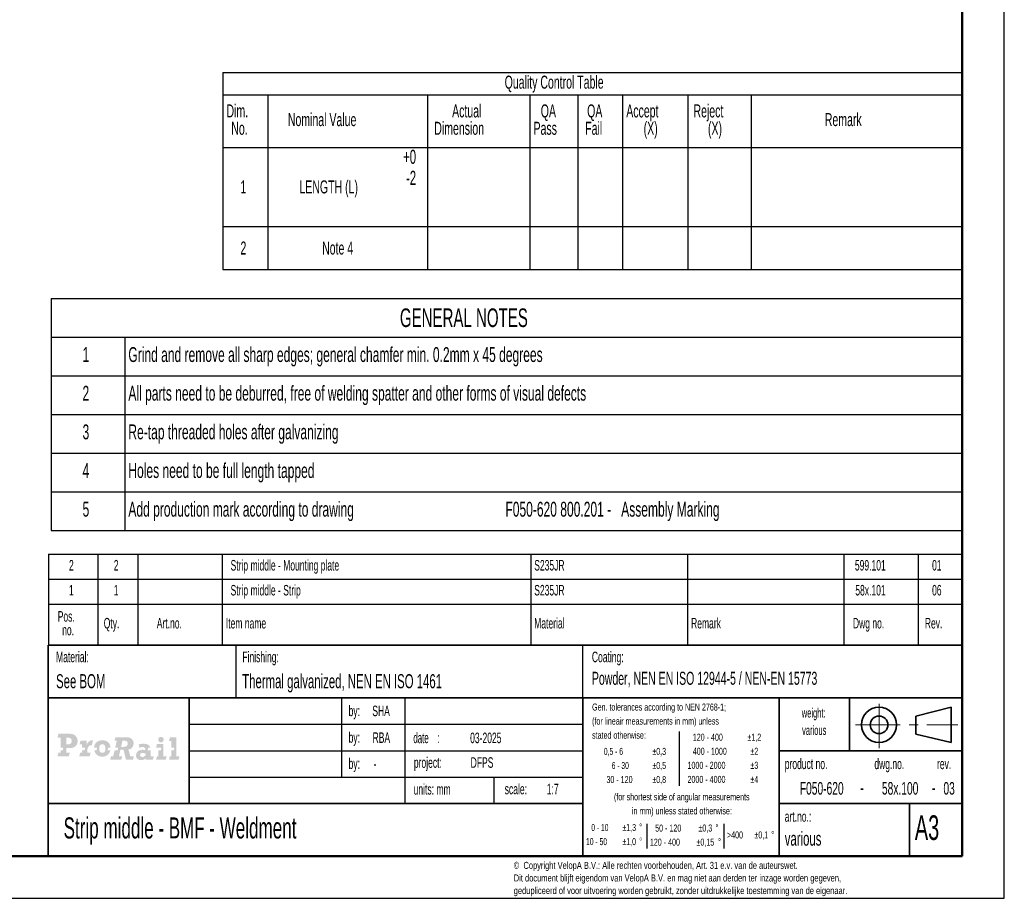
# Model space of a CAD drawing. Header units: millimetres. Extents: x 48 to 2827, y 39 to 2041.
# Tile 2 of 3: x 1847 to 2827, y 39 to 914. Entities that reach past the tile are written whole.
import ezdxf

# ---------------------------------------------------------------- set-up
doc = ezdxf.new("R2010")
doc.units = ezdxf.units.MM
doc.header["$LTSCALE"] = 7
doc.linetypes.add('SLD-Chain', pattern=[10.16, 6.35, -1.27, 1.27, -1.27])
doc.linetypes.add('SLD-Solid', pattern=[0])
for name, color, linetype in [('-FORMAT-', 7, 'SLD-Solid'), ('-FORMAT_TEXT-', 7, 'SLD-Solid'), ('-TEXT_FORMAT-', 7, 'SLD-Solid'), ('-WEIGHT-', 7, 'SLD-Solid')]:
    doc.layers.add(name, color=color, linetype=linetype)
doc.styles.add('SLDTEXTSTYLE0', font='TXT', dxfattribs={"width": 0.605})
doc.styles.add('SLDTEXTSTYLE1', font='TXT', dxfattribs={"width": 0.638186})
doc.styles.add('SLDTEXTSTYLE2', font='TXT', dxfattribs={"width": 0.57})
doc.styles.add('SLDTEXTSTYLE3', font='TXT', dxfattribs={"width": 0.575})
doc.styles.add('SLDTEXTSTYLE4', font='TXT', dxfattribs={"width": 0.558333})

# ---------------------------------------------------------------- blocks, each defined once
blk = doc.blocks.new('SW_TABLEANNOTATION_1')
at = {"layer": '-FORMAT-', "color": 0}
for p, q in [((0, 49.7), (0, 24.85)), ((0, 49.7), (49.15, 49.7)), ((49.15, 49.7), (49.15, 24.85)), ((49.15, 49.7), (89.16, 49.7)), ((89.16, 49.7), (89.16, 24.85)), ((89.16, 49.7), (173.21, 49.7)), ((173.21, 49.7), (173.21, 24.85)), ((173.21, 49.7), (480.21, 49.7)), ((480.21, 49.7), (480.21, 24.85)), ((480.21, 49.7), (636.35, 49.7)), ((636.35, 49.7), (636.35, 24.85)), ((636.35, 49.7), (792.09, 49.7)), ((792.09, 49.7), (792.09, 24.85)), ((792.09, 49.7), (865.94, 49.7)), ((865.94, 49.7), (865.94, 24.85)), ((865.94, 49.7), (909.69, 49.7)), ((909.69, 49.7), (909.69, 24.85)), ((0, 24.85), (0, 0)), ((0, 24.85), (49.15, 24.85)), ((49.15, 24.85), (49.15, 0)), ((49.15, 24.85), (89.16, 24.85)), ((89.16, 24.85), (89.16, 0)), ((89.16, 24.85), (173.21, 24.85)), ((173.21, 24.85), (173.21, 0)), ((173.21, 24.85), (480.21, 24.85)), ((480.21, 24.85), (480.21, 0)), ((480.21, 24.85), (636.35, 24.85)), ((636.35, 24.85), (636.35, 0)), ((636.35, 24.85), (792.09, 24.85)), ((792.09, 24.85), (792.09, 0)), ((792.09, 24.85), (865.94, 24.85)), ((865.94, 24.85), (865.94, 0)), ((865.94, 24.85), (909.69, 24.85)), ((909.69, 24.85), (909.69, 0)), ((0, 0), (0, -40.83)), ((0, 0), (49.15, 0)), ((0, 0), (909.69, 0)), ((49.15, 0), (49.15, -40.83)), ((49.15, 0), (89.16, 0)), ((89.16, 0), (89.16, -40.83)), ((89.16, 0), (173.21, 0)), ((173.21, 0), (173.21, -40.83)), ((173.21, 0), (480.21, 0)), ((480.21, 0), (480.21, -40.83)), ((480.21, 0), (636.35, 0)), ((636.35, 0), (636.35, -40.83)), ((636.35, 0), (792.09, 0)), ((792.09, 0), (792.09, -40.83)), ((792.09, 0), (865.94, 0)), ((865.94, 0), (865.94, -40.83)), ((865.94, 0), (909.69, 0)), ((909.69, 0), (909.69, -40.83)), ((0, -40.83), (49.15, -40.83)), ((49.15, -40.83), (89.16, -40.83)), ((89.16, -40.83), (173.21, -40.83)), ((173.21, -40.83), (480.21, -40.83)), ((480.21, -40.83), (636.35, -40.83)), ((636.35, -40.83), (792.09, -40.83)), ((792.09, -40.83), (865.94, -40.83)), ((865.94, -40.83), (909.69, -40.83))]:
    blk.add_line(p, q, dxfattribs=at)
at = {"layer": '-FORMAT-', "color": 0, "char_height": 10.5, "attachment_point": 1, "style": 'SLDTEXTSTYLE0'}
for s, insert in [('2', (20.57, 44.03)), ('2', (65.15, 44.03)), ('  Strip middle - Mounting plate', (176.71, 44.03)), ('S235JR', (483.71, 44.03)), ('599.101', (802.95, 44.03)), ('01', (879.79, 44.03)), ('  Strip middle - Strip', (176.71, 19.18)), ('1', (20.57, 19.18)), ('1', (65.15, 19.18)), ('S235JR', (483.71, 19.18)), ('58x.101', (803.35, 19.18)), ('06', (879.79, 19.18)), ('Pos.', (9.34, -6.88)), ('Qty.', (55.14, -13.66)), ('Art.no.', (107.96, -13.66)), ('Item name', (176.71, -13.66)), ('Material', (483.71, -13.66)), ('Remark', (639.85, -13.66)), ('Dwg no.', (800.98, -13.66)), ('Rev.', (872.58, -13.66)), ('no.', (13.76, -20.44))]:
    blk.add_mtext(s, dxfattribs=dict(at, insert=insert))
blk = doc.blocks.new('SW_TABLEANNOTATION_2')
at = {"layer": '-FORMAT-', "color": 0}
for p, q in [((0, 0), (0, -38.5)), ((0, 0), (73.24, 0)), ((73.24, 0), (906.76, 0)), ((906.76, 0), (906.76, -38.5)), ((0, -38.5), (0, -77)), ((0, -38.5), (73.24, -38.5)), ((73.24, -38.5), (73.24, -77)), ((73.24, -38.5), (906.76, -38.5)), ((906.76, -38.5), (906.76, -77)), ((0, -77), (0, -115.5)), ((0, -77), (73.24, -77)), ((73.24, -77), (73.24, -115.5)), ((73.24, -77), (906.76, -77)), ((906.76, -77), (906.76, -115.5)), ((0, -115.5), (0, -154)), ((0, -115.5), (73.24, -115.5)), ((73.24, -115.5), (73.24, -154)), ((73.24, -115.5), (906.76, -115.5)), ((906.76, -115.5), (906.76, -154)), ((0, -154), (0, -192.5)), ((0, -154), (73.24, -154)), ((73.24, -154), (73.24, -192.5)), ((73.24, -154), (906.76, -154)), ((906.76, -154), (906.76, -192.5)), ((0, -192.5), (0, -231)), ((0, -192.5), (73.24, -192.5)), ((73.24, -192.5), (73.24, -231)), ((73.24, -192.5), (906.76, -192.5)), ((906.76, -192.5), (906.76, -231)), ((0, -231), (73.24, -231)), ((73.24, -231), (906.76, -231))]:
    blk.add_line(p, q, dxfattribs=at)
at = {"layer": '-FORMAT-', "color": 0, "attachment_point": 1, "style": 'SLDTEXTSTYLE0'}
for s, insert, char_height in [('GENERAL NOTES', (347.06, -10.01), 18.5208), ('1', (31.13, -48.53), 14.82), ('Grind and remove all sharp edges; general chamfer min. 0.2mm x 45 degrees', (76.74, -48.53), 14.8167), ('2', (31.13, -87.03), 14.82), ('All parts need to be deburred, free of welding spatter and other forms of visual defects', (76.74, -87.03), 14.8167), ('3', (31.13, -125.53), 14.82), ('Re-tap threaded holes after galvanizing', (76.74, -125.53), 14.8167), ('4', (31.13, -164.03), 14.82), ('Holes need to be full length tapped', (76.74, -164.03), 14.8167), ('5', (31.13, -202.53), 14.82), ('Add production mark according to drawing', (76.74, -202.53), 14.8167), ('F050-620 800.201 -   Assembly Marking', (452.09, -202.53), 14.8167)]:
    blk.add_mtext(s, dxfattribs=dict(at, insert=insert, char_height=char_height))
blk = doc.blocks.new('SW_TABLEANNOTATION_3')
at = {"layer": '-FORMAT-', "color": 0}
for p, q in [((0, 0), (0, -22.29)), ((0, 0), (44.87, 0)), ((44.87, 0), (203.84, 0)), ((203.84, 0), (305.69, 0)), ((305.69, 0), (353.44, 0)), ((353.44, 0), (398.02, 0)), ((398.02, 0), (463.06, 0)), ((463.06, 0), (526.06, 0)), ((526.06, 0), (736.06, 0)), ((736.06, 0), (736.06, -22.29)), ((0, -22.29), (0, -74.57)), ((0, -22.29), (44.87, -22.29)), ((44.87, -22.29), (44.87, -74.57)), ((44.87, -22.29), (203.84, -22.29)), ((203.84, -22.29), (203.84, -74.57)), ((203.84, -22.29), (305.69, -22.29)), ((305.69, -22.29), (305.69, -74.57)), ((305.69, -22.29), (353.44, -22.29)), ((353.44, -22.29), (353.44, -74.57)), ((353.44, -22.29), (398.02, -22.29)), ((398.02, -22.29), (398.02, -74.57)), ((398.02, -22.29), (463.06, -22.29)), ((463.06, -22.29), (463.06, -74.57)), ((463.06, -22.29), (526.06, -22.29)), ((526.06, -22.29), (526.06, -74.57)), ((526.06, -22.29), (736.06, -22.29)), ((736.06, -22.29), (736.06, -74.57)), ((0, -74.57), (0, -153.13)), ((0, -74.57), (44.87, -74.57)), ((44.87, -74.57), (44.87, -153.13)), ((44.87, -74.57), (203.84, -74.57)), ((203.84, -74.57), (203.84, -153.13)), ((203.84, -74.57), (305.69, -74.57)), ((305.69, -74.57), (305.69, -153.13)), ((305.69, -74.57), (353.44, -74.57)), ((353.44, -74.57), (353.44, -153.13)), ((353.44, -74.57), (398.02, -74.57)), ((398.02, -74.57), (398.02, -153.13)), ((398.02, -74.57), (463.06, -74.57)), ((463.06, -74.57), (463.06, -153.13)), ((463.06, -74.57), (526.06, -74.57)), ((526.06, -74.57), (526.06, -153.13)), ((526.06, -74.57), (736.06, -74.57)), ((736.06, -74.57), (736.06, -153.13)), ((0, -153.13), (0, -196.25)), ((0, -153.13), (44.87, -153.13)), ((44.87, -153.13), (44.87, -196.25)), ((44.87, -153.13), (203.84, -153.13)), ((203.84, -153.13), (203.84, -196.25)), ((203.84, -153.13), (305.69, -153.13)), ((305.69, -153.13), (305.69, -196.25)), ((305.69, -153.13), (353.44, -153.13)), ((353.44, -153.13), (353.44, -196.25)), ((353.44, -153.13), (398.02, -153.13)), ((398.02, -153.13), (398.02, -196.25)), ((398.02, -153.13), (463.06, -153.13)), ((463.06, -153.13), (463.06, -196.25)), ((463.06, -153.13), (526.06, -153.13)), ((526.06, -153.13), (526.06, -196.25)), ((526.06, -153.13), (736.06, -153.13)), ((736.06, -153.13), (736.06, -196.25)), ((0, -196.25), (44.87, -196.25)), ((44.87, -196.25), (203.84, -196.25)), ((203.84, -196.25), (305.69, -196.25)), ((305.69, -196.25), (353.44, -196.25)), ((353.44, -196.25), (398.02, -196.25)), ((398.02, -196.25), (463.06, -196.25)), ((463.06, -196.25), (526.06, -196.25)), ((526.06, -196.25), (736.06, -196.25))]:
    blk.add_line(p, q, dxfattribs=at)
at = {"layer": '-FORMAT-', "color": 0, "attachment_point": 1, "style": 'SLDTEXTSTYLE0'}
for s, insert, char_height in [('Quality Control Table', (280.64, -3.08), 12.9646), ('Dim.', (3.71, -31.72), 12.965), ('Actual', (228.35, -31.72), 12.965), ('QA', (316.6, -31.72), 12.965), ('QA', (362.77, -31.72), 12.965), ('Accept', (401.73, -31.72), 12.965), ('Reject', (468.63, -31.72), 12.965), ('No.', (8.51, -49), 12.965), ('Nominal Value', (64.82, -40.36), 12.9646), ('Dimension', (210.59, -49), 12.965), ('Pass', (309.4, -49), 12.965), ('Fail', (360.85, -49), 12.965), ('(X)', (419.02, -49), 12.965), ('(X)', (483.04, -49), 12.965), ('Remark', (599.37, -40.36), 12.965), ('1', (17.63, -107.38), 12.96), ('LENGTH (L)', (76.34, -107.38), 12.965), ('2', (17.63, -168.22), 12.96), ('Note 4', (98.91, -168.22), 12.965)]:
    blk.add_mtext(s, dxfattribs=dict(at, insert=insert, char_height=char_height))
blk = doc.blocks.new('ProRail logo')
h = blk.add_hatch(color=7)
h.paths.add_polyline_path([(3.09, 5.63), (0.12, 5.63), (-0.12, 4.67), (0.64, 4.67), (0.64, 2.16), (1.34, 2.16), (1.19, 1.49), (1.18, 1.49), (1.18, 1.49), (0.64, 1.49), (0.64, 0.92), (0.11, 0.92), (-0.12, -0.03), (2.73, -0.03), (2.96, 0.92), (2.06, 0.92), (2.06, 2.03), (2.97, 2.03), (3.23, 2.04), (3.46, 2.07), (3.68, 2.12), (3.88, 2.19), (4.05, 2.27), (4.21, 2.37), (4.36, 2.48), (4.48, 2.61), (4.59, 2.74), (4.68, 2.88), (4.76, 3.03), (4.82, 3.19), (4.87, 3.34), (4.9, 3.5), (4.92, 3.67), (4.93, 3.83), (4.92, 4), (4.89, 4.16), (4.86, 4.33), (4.8, 4.49), (4.74, 4.64), (4.66, 4.79), (4.56, 4.93), (4.45, 5.07), (4.33, 5.19), (4.19, 5.3), (4.04, 5.39), (3.88, 5.47), (3.7, 5.54), (3.51, 5.59), (3.31, 5.62)])
h.paths.add_polyline_path([(2.46, 2.98), (2.06, 2.98), (2.06, 4.67), (2.62, 4.67), (2.71, 4.67), (2.8, 4.66), (2.88, 4.64), (2.95, 4.61), (3.03, 4.58), (3.09, 4.54), (3.16, 4.49), (3.22, 4.44), (3.27, 4.38), (3.31, 4.32), (3.35, 4.25), (3.39, 4.17), (3.41, 4.09), (3.43, 4.01), (3.45, 3.92), (3.45, 3.82), (3.45, 3.72), (3.44, 3.62), (3.42, 3.53), (3.39, 3.45), (3.36, 3.38), (3.32, 3.31), (3.27, 3.25), (3.21, 3.19), (3.15, 3.14), (3.07, 3.1), (2.99, 3.07), (2.9, 3.04), (2.81, 3.01), (2.7, 3), (2.59, 2.99)], flags=16)
h.paths.add_polyline_path([(8.61, 3.96), (8.48, 3.96), (8.37, 3.95), (8.26, 3.93), (8.15, 3.9), (8.04, 3.86), (7.94, 3.81), (7.85, 3.75), (7.76, 3.69), (7.68, 3.62), (7.6, 3.54), (7.52, 3.45), (7.45, 3.36), (7.39, 3.26), (7.33, 3.15), (7.28, 3.03), (7.23, 2.9), (7.21, 2.9), (7.21, 3.9), (5.64, 3.9), (5.42, 2.99), (6.07, 2.99), (6.07, 2.16), (6.8, 2.16), (6.64, 1.49), (6.64, 1.49), (6.07, 1.49), (6.07, 0.87), (5.56, 0.87), (5.34, -0.04), (7.98, -0.04), (8.19, 0.87), (7.35, 0.87), (7.35, 1.28), (7.35, 1.44), (7.36, 1.58), (7.39, 1.72), (7.42, 1.86), (7.46, 1.99), (7.51, 2.11), (7.57, 2.22), (7.63, 2.33), (7.7, 2.43), (7.78, 2.51), (7.86, 2.59), (7.95, 2.65), (8.05, 2.7), (8.15, 2.74), (8.25, 2.76), (8.36, 2.77), (8.48, 2.77), (8.81, 3.96)])
h.paths.add_polyline_path([(12.62, 2.17), (13.21, 2.17), (13.18, 2.39), (13.14, 2.6), (13.08, 2.79), (13, 2.97), (12.91, 3.13), (12.81, 3.28), (12.69, 3.42), (12.55, 3.54), (12.41, 3.65), (12.25, 3.75), (12.09, 3.82), (11.91, 3.89), (11.73, 3.94), (11.54, 3.98), (11.34, 4), (11.14, 4), (10.95, 4), (10.76, 3.98), (10.57, 3.94), (10.4, 3.9), (10.22, 3.83), (10.06, 3.76), (9.9, 3.67), (9.75, 3.56), (9.62, 3.44), (9.5, 3.3), (9.39, 3.15), (9.29, 2.99), (9.21, 2.81), (9.14, 2.61), (9.1, 2.4), (9.08, 2.17), (9.84, 2.17), (9.68, 1.5), (9.12, 1.5), (9.16, 1.31), (9.22, 1.14), (9.29, 0.98), (9.38, 0.82), (9.47, 0.68), (9.58, 0.54), (9.7, 0.42), (9.82, 0.31), (9.96, 0.21), (10.11, 0.12), (10.26, 0.05), (10.42, -0.01), (10.59, -0.06), (10.77, -0.1), (10.95, -0.12), (11.14, -0.13), (11.33, -0.12), (11.52, -0.09), (11.7, -0.06), (11.87, -0.01), (12.04, 0.06), (12.19, 0.14), (12.34, 0.22), (12.47, 0.33), (12.6, 0.44), (12.72, 0.56), (12.82, 0.7), (12.91, 0.84), (12.99, 0.99), (13.06, 1.15), (13.12, 1.32), (13.16, 1.5), (12.46, 1.5)])
h.paths.add_polyline_path([(11.14, 0.85), (11.05, 0.85), (10.96, 0.87), (10.88, 0.89), (10.81, 0.92), (10.74, 0.96), (10.68, 1.01), (10.62, 1.07), (10.57, 1.13), (10.52, 1.21), (10.48, 1.29), (10.44, 1.38), (10.42, 1.47), (10.39, 1.57), (10.38, 1.68), (10.37, 1.8), (10.36, 1.92), (10.37, 2.05), (10.38, 2.17), (10.39, 2.28), (10.41, 2.39), (10.44, 2.49), (10.48, 2.58), (10.52, 2.66), (10.56, 2.74), (10.61, 2.81), (10.67, 2.86), (10.74, 2.91), (10.8, 2.95), (10.88, 2.99), (10.96, 3.01), (11.04, 3.02), (11.14, 3.03), (11.23, 3.02), (11.31, 3.01), (11.39, 2.99), (11.47, 2.95), (11.54, 2.91), (11.6, 2.86), (11.67, 2.81), (11.72, 2.74), (11.77, 2.67), (11.81, 2.59), (11.84, 2.5), (11.87, 2.4), (11.89, 2.3), (11.91, 2.19), (11.92, 2.07), (11.92, 1.94), (11.92, 1.82), (11.91, 1.7), (11.89, 1.59), (11.87, 1.48), (11.84, 1.38), (11.81, 1.29), (11.77, 1.21), (11.72, 1.14), (11.67, 1.07), (11.6, 1.01), (11.54, 0.96), (11.47, 0.92), (11.39, 0.89), (11.31, 0.87), (11.23, 0.85)], flags=16)
h.paths.add_polyline_path([(18.19, -0.03), (17.7, 1.69), (17.87, 1.72), (18.03, 1.76), (18.17, 1.82), (18.3, 1.89), (18.42, 1.97), (18.53, 2.06), (18.62, 2.16), (18.7, 2.27), (18.78, 2.38), (18.84, 2.5), (18.89, 2.62), (18.93, 2.74), (18.96, 2.86), (18.99, 2.98), (19, 3.1), (19.01, 3.22), (19, 3.35), (18.98, 3.48), (18.96, 3.61), (18.92, 3.75), (18.86, 3.88), (18.8, 4), (18.72, 4.13), (18.63, 4.24), (18.53, 4.35), (18.41, 4.45), (18.27, 4.53), (18.12, 4.61), (17.95, 4.67), (17.77, 4.71), (17.57, 4.74), (17.36, 4.75), (14.42, 4.75), (14.22, 3.87), (14.78, 3.87), (14.39, 2.17), (15.14, 2.17), (14.98, 1.5), (14.24, 1.5), (13.88, -0.03), (13.32, -0.03), (13.11, -0.91), (15.91, -0.91), (16.13, -0.03), (15.31, -0.03), (15.69, 1.61), (16.48, 1.61), (17.1, -0.91), (18.84, -0.91), (19.05, -0.03)])
h.paths.add_polyline_path([(16.46, 2.33), (15.85, 2.33), (16.21, 3.87), (16.86, 3.87), (16.93, 3.86), (17, 3.86), (17.07, 3.84), (17.13, 3.83), (17.19, 3.8), (17.25, 3.78), (17.3, 3.74), (17.35, 3.71), (17.39, 3.66), (17.43, 3.62), (17.46, 3.56), (17.48, 3.5), (17.51, 3.44), (17.52, 3.37), (17.53, 3.3), (17.54, 3.22), (17.53, 3.1), (17.51, 3), (17.49, 2.89), (17.45, 2.8), (17.4, 2.72), (17.35, 2.65), (17.28, 2.58), (17.21, 2.53), (17.14, 2.48), (17.05, 2.44), (16.97, 2.41), (16.87, 2.38), (16.77, 2.36), (16.67, 2.34), (16.57, 2.34)], flags=16)
h.paths.add_polyline_path([(23.21, 2.16), (23.17, 2.28), (23.12, 2.4), (23.06, 2.5), (23, 2.59), (22.92, 2.68), (22.84, 2.76), (22.74, 2.83), (22.63, 2.89), (22.52, 2.95), (22.39, 2.99), (22.26, 3.03), (22.11, 3.07), (21.96, 3.09), (21.79, 3.11), (21.61, 3.12), (21.42, 3.12), (21.34, 3.12), (21.26, 3.12), (21.18, 3.12), (21.1, 3.11), (21.03, 3.1), (20.95, 3.1), (20.88, 3.09), (20.81, 3.08), (20.74, 3.06), (20.67, 3.05), (20.61, 3.04), (20.54, 3.02), (20.48, 3), (20.42, 2.98), (20.36, 2.96), (20.3, 2.94), (20.44, 2.35), (20.52, 2.05), (20.56, 2.08), (20.61, 2.11), (20.65, 2.14), (20.69, 2.16), (20.73, 2.19), (20.78, 2.21), (20.82, 2.23), (20.86, 2.25), (20.91, 2.27), (20.95, 2.28), (21, 2.29), (21.04, 2.3), (21.09, 2.31), (21.14, 2.32), (21.19, 2.32), (21.25, 2.32), (21.33, 2.32), (21.41, 2.31), (21.48, 2.29), (21.55, 2.27), (21.62, 2.24), (21.68, 2.21), (21.74, 2.17), (21.79, 2.13), (21.84, 2.08), (21.88, 2.03), (21.91, 1.97), (21.94, 1.91), (21.97, 1.85), (21.98, 1.78), (21.99, 1.71), (22, 1.63), (21.99, 1.5), (21.92, 1.52), (21.85, 1.54), (21.79, 1.55), (21.74, 1.56), (21.69, 1.58), (21.64, 1.58), (21.59, 1.59), (21.55, 1.6), (21.5, 1.6), (21.46, 1.61), (21.41, 1.61), (21.36, 1.61), (21.3, 1.61), (21.24, 1.61), (21.18, 1.61), (21.11, 1.6), (20.93, 1.59), (20.77, 1.56), (20.62, 1.52), (20.47, 1.47), (20.34, 1.4), (20.22, 1.32), (20.11, 1.24), (20.01, 1.14), (19.92, 1.04), (19.84, 0.93), (19.77, 0.81), (19.72, 0.68), (19.67, 0.55), (19.64, 0.42), (19.62, 0.28), (19.62, 0.14), (19.62, 0.01), (19.64, -0.11), (19.67, -0.23), (19.7, -0.33), (19.75, -0.43), (19.81, -0.52), (19.88, -0.61), (19.96, -0.68), (20.05, -0.75), (20.15, -0.81), (20.26, -0.86), (20.38, -0.9), (20.5, -0.93), (20.64, -0.95), (20.78, -0.97), (20.93, -0.97), (21, -0.97), (21.07, -0.97), (21.14, -0.96), (21.21, -0.95), (21.27, -0.94), (21.34, -0.92), (21.41, -0.91), (21.47, -0.89), (21.54, -0.86), (21.6, -0.83), (21.66, -0.8), (21.73, -0.77), (21.8, -0.73), (21.86, -0.69), (21.93, -0.65), (22, -0.6), (22, -0.91), (23.87, -0.91), (24.08, 0), (23.27, 0), (23.27, 1.48), (22.53, 1.48), (22.7, 2.16)])
h.paths.add_polyline_path([(22, 0.22), (21.94, 0.17), (21.88, 0.12), (21.82, 0.07), (21.77, 0.03), (21.72, -0.01), (21.67, -0.04), (21.62, -0.07), (21.58, -0.1), (21.53, -0.12), (21.48, -0.14), (21.44, -0.15), (21.4, -0.17), (21.35, -0.18), (21.31, -0.18), (21.26, -0.19), (21.22, -0.19), (21.15, -0.18), (21.09, -0.18), (21.03, -0.16), (20.98, -0.15), (20.92, -0.13), (20.88, -0.1), (20.83, -0.07), (20.79, -0.04), (20.75, 0), (20.72, 0.04), (20.69, 0.08), (20.66, 0.13), (20.65, 0.18), (20.63, 0.23), (20.62, 0.28), (20.62, 0.34), (20.62, 0.39), (20.63, 0.44), (20.65, 0.49), (20.67, 0.53), (20.69, 0.58), (20.72, 0.62), (20.76, 0.66), (20.8, 0.69), (20.84, 0.72), (20.89, 0.75), (20.94, 0.77), (21, 0.79), (21.06, 0.81), (21.13, 0.82), (21.2, 0.83), (21.27, 0.83), (21.31, 0.83), (21.35, 0.83), (21.38, 0.83), (21.42, 0.82), (21.46, 0.82), (21.51, 0.81), (21.55, 0.81), (21.59, 0.8), (21.64, 0.78), (21.68, 0.77), (21.73, 0.75), (21.78, 0.73), (21.83, 0.71), (21.89, 0.68), (21.94, 0.65), (22, 0.61)], flags=16)
h.paths.add_polyline_path([(25.87, 3.47), (25.94, 3.47), (26, 3.48), (26.07, 3.5), (26.13, 3.52), (26.2, 3.55), (26.25, 3.59), (26.31, 3.63), (26.35, 3.67), (26.4, 3.72), (26.44, 3.78), (26.47, 3.83), (26.5, 3.89), (26.53, 3.96), (26.54, 4.02), (26.55, 4.09), (26.56, 4.16), (26.55, 4.24), (26.54, 4.3), (26.53, 4.37), (26.5, 4.43), (26.47, 4.49), (26.44, 4.55), (26.4, 4.6), (26.35, 4.65), (26.31, 4.69), (26.25, 4.73), (26.2, 4.77), (26.13, 4.79), (26.07, 4.82), (26, 4.83), (25.94, 4.84), (25.87, 4.85), (25.79, 4.84), (25.73, 4.83), (25.66, 4.82), (25.6, 4.79), (25.54, 4.77), (25.48, 4.73), (25.43, 4.69), (25.38, 4.65), (25.34, 4.6), (25.3, 4.55), (25.26, 4.49), (25.24, 4.43), (25.21, 4.37), (25.2, 4.3), (25.19, 4.24), (25.18, 4.16), (25.19, 4.09), (25.2, 4.02), (25.21, 3.96), (25.24, 3.89), (25.26, 3.83), (25.3, 3.78), (25.34, 3.72), (25.38, 3.67), (25.43, 3.63), (25.48, 3.59), (25.54, 3.55), (25.6, 3.52), (25.66, 3.5), (25.73, 3.48), (25.79, 3.47)])
h.paths.add_polyline_path([(26.49, 0), (26.49, 3.04), (24.87, 3.04), (24.67, 2.16), (26.01, 2.16), (25.85, 1.49), (25.22, 1.49), (25.22, 0), (24.87, 0), (24.65, -0.91), (27.12, -0.91), (27.32, 0)])
h.paths.add_polyline_path([(29.79, 0), (29.79, 4.71), (28.13, 4.71), (27.92, 3.84), (28.51, 3.84), (28.51, 2.16), (29.27, 2.16), (29.1, 1.48), (28.51, 1.48), (28.51, 0), (28.12, 0), (27.92, -0.91), (30.34, -0.91), (30.56, 0)])
blk = doc.blocks.new('A$C4c5475e6')
blk.add_blockref('ProRail logo', (-30.23, 0.72))

msp = doc.modelspace()

# ---------------------------------------------------------------- linework, layer by layer
at = {"layer": '-FORMAT-', "lineweight": 25}
for p, q in [((2827.200711, 39.485643), (2827.200711, 2041.485643)), ((2062.512926, 238.985643), (2062.512926, 291.485643)), ((2062.512926, 238.985643), (2062.512926, 291.485643)), ((2407.57974, 238.985643), (2407.57974, 291.485643)), ((2230.79299, 133.985643), (2230.79299, 238.985643)), ((2015.824283, 212.735643), (2407.57974, 212.735643)), ((2015.824283, 186.485643), (2407.57974, 186.485643)), ((2015.824283, 160.235643), (2407.57974, 160.235643)), ((2319.186365, 133.985643), (2319.186365, 160.235643)), ((48.200711, 39.485643), (2827.200711, 39.485643))]:
    msp.add_line(p, q, dxfattribs=at)
at = {"layer": '-FORMAT-', "lineweight": 50}
for p, q in [((2785.200711, 81.485643), (2785.200711, 1999.485643)), ((90.200711, 81.485643), (2785.200711, 81.485643))]:
    msp.add_line(p, q, dxfattribs=at)
at = {"layer": '-FORMAT-', "lineweight": 35}
for p, q in [((1875.200711, 291.485643), (2785.200711, 291.485643)), ((1875.200711, 291.485643), (1875.200711, 81.485643)), ((1875.200711, 238.985643), (2785.200711, 238.985643)), ((2015.824283, 238.985643), (2015.824283, 133.985643)), ((2407.57974, 81.485643), (2407.57974, 238.985643)), ((2603.200711, 238.985643), (2603.200711, 81.485643)), ((2673.200711, 186.485643), (2673.200711, 238.985643)), ((2774.246785, 229.721986), (2739.246785, 220.971986)), ((2774.246785, 229.721986), (2774.246785, 194.721986)), ((2739.246785, 202.976633), (2739.246785, 220.971986)), ((2739.246785, 202.976633), (2774.246785, 194.721986)), ((2603.200711, 186.485643), (2785.200711, 186.485643)), ((1875.200711, 133.985643), (2407.57974, 133.985643)), ((2603.200711, 133.985643), (2785.200711, 133.985643)), ((2732.700711, 133.985643), (2732.700711, 81.485643))]:
    msp.add_line(p, q, dxfattribs=at)
at = {"layer": '-FORMAT-'}
for p, q in [((2167.418606, 238.985643), (2167.418606, 160.235643)), ((2503.354941, 205.43487), (2503.354941, 151.364846)), ((2471.346983, 113.740877), (2471.346983, 89.062497)), ((2548.124166, 113.740877), (2548.124166, 89.062497))]:
    msp.add_line(p, q, dxfattribs=at)
at = {"layer": '-FORMAT-', "linetype": 'SLD-Chain', "lineweight": 18}
for p, q in [((2702.538023, 188.813864), (2702.538023, 235.630108)), ((2679.102699, 212.221986), (2780.899111, 212.221986))]:
    msp.add_line(p, q, dxfattribs=at)
at = {"layer": '-FORMAT-', "lineweight": 35}
for radius in [17.5, 8.75]:
    msp.add_circle((2702.538023, 212.221986), radius, dxfattribs=at)

# ---------------------------------------------------------------- block references
at = {"layer": '-FORMAT-'}
for name, p in [('SW_TABLEANNOTATION_3', (2049.140373, 861.672711)), ('SW_TABLEANNOTATION_2', (1878.436332, 636.833291)), ('SW_TABLEANNOTATION_1', (1875.512476, 332.318976))]:
    msp.add_blockref(name, p, dxfattribs=at)
at = {"xscale": 3.958500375, "yscale": 3.958500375, "zscale": 3.958500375}
msp.add_blockref('A$C4c5475e6', (2004.816642, 178.129325), dxfattribs=at)

# ---------------------------------------------------------------- texts
at = {"layer": '-FORMAT-', "color": 7, "char_height": 14, "attachment_point": 3, "style": 'SLDTEXTSTYLE0'}
for s, insert in [('+0', (2241.606413, 784.822986)), ('-2', (2241.63558, 763.822986))]:
    msp.add_mtext(s, dxfattribs=dict(at, insert=insert))
at = {"layer": '-FORMAT_TEXT-', "char_height": 7, "attachment_point": 1, "style": 'SLDTEXTSTYLE1'}
for s, insert in [('©  Copyright VelopA B.V.: Alle rechten voorbehouden, Art. 31 e.v. van de auteurswet.', (2338.833106, 75.779107)), ('Dit document blijft eigendom van VelopA B.V. en mag niet aan derden ter inzage worden gegeven,', (2338.833106, 63.235107)), ('gedupliceerd of voor uitvoering worden gebruikt, zonder uitdrukkelijke toestemming van de eigenaar.', (2338.833106, 50.691107))]:
    msp.add_mtext(s, dxfattribs=dict(at, insert=insert))
at = {"layer": '-TEXT_FORMAT-'}
for s, insert, char_height, attachment_point, style in [('Material:', (1883.223835, 285.070351), 10.5, 1, 'SLDTEXTSTYLE0'), ('Finishing:', (2068.653902, 285.070351), 10.5, 1, 'SLDTEXTSTYLE0'), ('Coating:', (2416.61485, 285.070351), 10.5, 1, 'SLDTEXTSTYLE0'), ('Powder, NEN EN ISO 12944-5 / NEN-EN 15773', (2416.61485, 265.040404), 12.96458333, 1, 'SLDTEXTSTYLE0'), ('See BOM', (1883.223835, 262.661237), 14, 1, 'SLDTEXTSTYLE0'), ('Thermal galvanized, NEN EN ISO 1461', (2068.49845, 262.661237), 14, 1, 'SLDTEXTSTYLE0'), ('by:', (2174.410744, 231.349066), 10.5, 1, 'SLDTEXTSTYLE0'), ('SHA', (2198.035206, 231.349066), 10.5, 1, 'SLDTEXTSTYLE0'), ('Gen. tolerances according to NEN 2768-1;', (2416.816847, 233.404095), 7, 1, 'SLDTEXTSTYLE0'), ('(for lineair measurements in mm) unless', (2416.816847, 219.404094), 7, 1, 'SLDTEXTSTYLE0'), ('stated otherwise:', (2416.816847, 205.404093), 7, 1, 'SLDTEXTSTYLE0'), ('by:', (2174.410744, 204.883282), 10.5, 1, 'SLDTEXTSTYLE0'), ('RBA', (2198.30659, 204.707798), 10.5, 1, 'SLDTEXTSTYLE0'), ('date    :', (2238.909226, 204.464309), 10.5, 1, 'SLDTEXTSTYLE4'), ('03-2025', (2295.424825, 204.46431), 10.5, 1, 'SLDTEXTSTYLE0'), ('120 - 400', (2517.083942, 203.381777), 7, 1, 'SLDTEXTSTYLE0'), ('±1,2', (2578.317764, 203.381779), 7, 2, 'SLDTEXTSTYLE0'), ('0,5 - 6', (2428.514316, 189.259512), 7, 1, 'SLDTEXTSTYLE3'), ('±0,3', (2483.640598, 189.259512), 7, 2, 'SLDTEXTSTYLE0'), ('400 - 1000', (2517.083942, 189.381776), 7, 1, 'SLDTEXTSTYLE0'), ('±2', (2578.390681, 189.381778), 7, 2, 'SLDTEXTSTYLE0'), ('by:', (2174.410744, 178.824357), 10.5, 1, 'SLDTEXTSTYLE0'), ('project:', (2239.408206, 179.917226), 10.5, 1, 'SLDTEXTSTYLE0'), ('DFPS', (2295.923805, 179.917227), 10.5, 1, 'SLDTEXTSTYLE0'), ('product no.', (2608.613271, 178.641119), 10.5, 1, 'SLDTEXTSTYLE0'), ('dwg.no.', (2697.828562, 178.615789), 10.5, 1, 'SLDTEXTSTYLE0'), ('-', (2199.194963, 178.648873), 10.5, 1, 'SLDTEXTSTYLE0'), ('6 - 30', (2436.389316, 175.259511), 7, 1, 'SLDTEXTSTYLE2'), ('±0,5', (2483.640598, 175.259511), 7, 2, 'SLDTEXTSTYLE0'), ('1000 - 2000', (2511.833942, 175.381776), 7, 1, 'SLDTEXTSTYLE0'), ('±3', (2578.390681, 175.381777), 7, 2, 'SLDTEXTSTYLE0'), ('rev.', (2760.217377, 178.615789), 10.5, 1, 'SLDTEXTSTYLE0'), ('30 - 120', (2431.139316, 161.259511), 7, 1, 'SLDTEXTSTYLE0'), ('±0,8', (2483.640598, 161.259511), 7, 2, 'SLDTEXTSTYLE0'), ('2000 - 4000', (2511.833942, 161.381775), 7, 1, 'SLDTEXTSTYLE0'), ('±4', (2578.390681, 161.381777), 7, 2, 'SLDTEXTSTYLE0'), ('units: mm', (2239.174112, 153.32314), 10.5, 1, 'SLDTEXTSTYLE0'), ('scale:', (2329.825329, 153.529976), 10.5, 1, 'SLDTEXTSTYLE0'), ('1:7', (2371.682195, 153.529976), 10.5, 1, 'SLDTEXTSTYLE0'), ('F050-620', (2645.44822, 155.271043), 12.6, 2, 'SLDTEXTSTYLE0'), ('-', (2683.636202, 156.632405), 14, 1, 'SLDTEXTSTYLE0'), ('58x.100', (2723.501425, 155.271043), 12.6, 2, 'SLDTEXTSTYLE0'), ('-', (2754.976101, 156.632405), 14, 1, 'SLDTEXTSTYLE0'), ('03', (2772.257741, 155.271043), 12.6, 2, 'SLDTEXTSTYLE0'), ('(for shortest side of angular measurements', (2506.096015, 144.022265), 7, 2, 'SLDTEXTSTYLE0'), ('in mm) unless stated otherwise:', (2506.195673, 130.022264), 7, 2, 'SLDTEXTSTYLE0'), ('Strip middle -{\\W0.6; BMF -} Weldment', (1890.69337, 120.066113), 21, 1, 'SLDTEXTSTYLE0'), ('art.no.:', (2608.613271, 126.207046), 10.5, 1, 'SLDTEXTSTYLE0'), ('A3', (2738.146767, 122.095791), 24.5, 1, 'SLDTEXTSTYLE0'), ('0 - 10', (2416.040452, 113.454624), 7, 1, 'SLDTEXTSTYLE2'), ('±1,3', (2453.759305, 113.511985), 7, 2, 'SLDTEXTSTYLE0'), ('°', (2465.186866, 113.980994), 7.408333, 2, 'SLDTEXTSTYLE0'), ('50 - 120', (2479.642409, 112.911615), 7, 1, 'SLDTEXTSTYLE0'), ('±0,3', (2529.618001, 112.968977), 7, 2, 'SLDTEXTSTYLE0'), ('°', (2541.045563, 113.437985), 7.408333, 2, 'SLDTEXTSTYLE0'), ('10 - 50', (2410.790452, 99.454623), 7, 1, 'SLDTEXTSTYLE3'), ('±1,0', (2453.759305, 99.454623), 7, 2, 'SLDTEXTSTYLE0'), ('°', (2465.186866, 99.923632), 7.408333, 2, 'SLDTEXTSTYLE0'), ('120 - 400', (2474.392409, 98.911615), 7, 1, 'SLDTEXTSTYLE0'), ('±0,15', (2529.56939, 98.911615), 7, 2, 'SLDTEXTSTYLE0'), ('°', (2543.719172, 99.380623), 7.408333, 2, 'SLDTEXTSTYLE0'), ('>400', (2551.154766, 106.065107), 7, 1, 'SLDTEXTSTYLE0'), ('±0,1', (2585.262634, 106.065107), 7, 2, 'SLDTEXTSTYLE0'), ('°', (2596.690196, 106.534115), 7.408333, 2, 'SLDTEXTSTYLE0'), ('various', (2608.613271, 105.891726), 14, 1, 'SLDTEXTSTYLE0')]:
    msp.add_mtext(s, dxfattribs=dict(at, insert=insert, char_height=char_height, attachment_point=attachment_point, style=style))
at = {"layer": '-WEIGHT-', "char_height": 9.2604167, "attachment_point": 2, "style": 'SLDTEXTSTYLE0'}
for s, insert in [('weight:', (2637.450453, 228.744816)), ('various', (2637.975639, 211.458705))]:
    msp.add_mtext(s, dxfattribs=dict(at, insert=insert))

doc.saveas('drawing.dxf')
